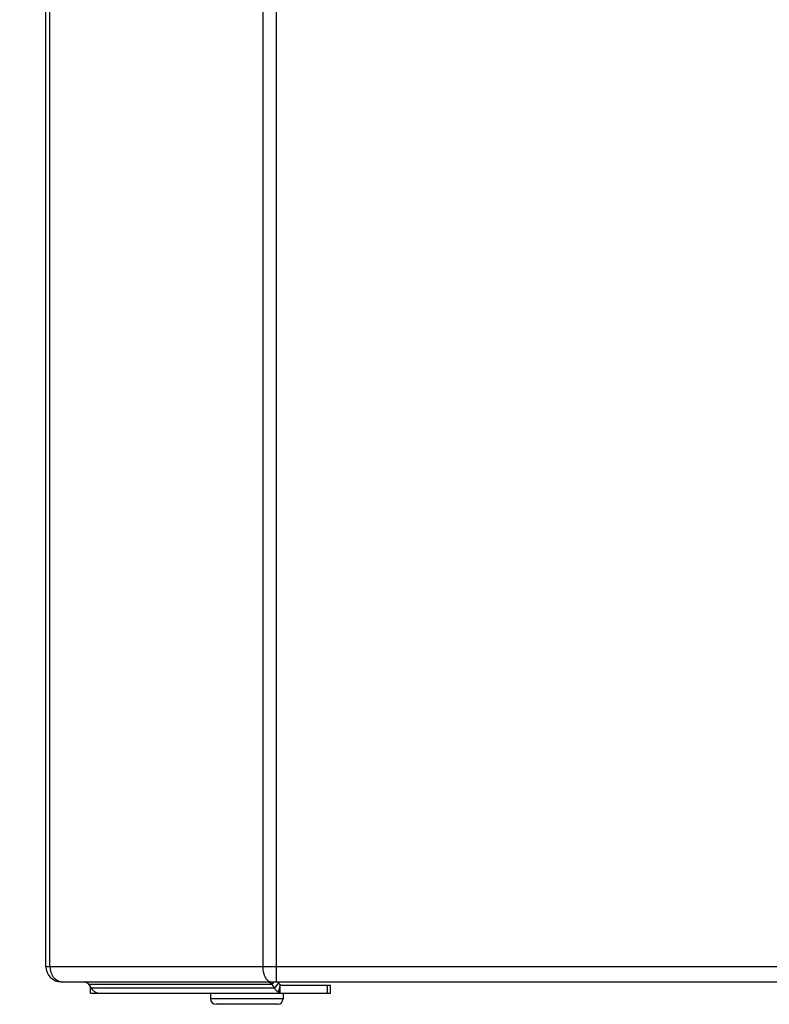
# Model space of a CAD drawing. Header units: centimetres. Extents: x 4745 to 39369, y 17389 to 19524.
# Tile 36 of 188: x 15558 to 15565, y 18144 to 18152. Entities that reach past the tile are written whole.
import ezdxf
from ezdxf import colors
from ezdxf.entities.mleader import LeaderData, LeaderLine
from ezdxf.math import Vec2, Vec3

# ---------------------------------------------------------------- set-up
doc = ezdxf.new("R2010")
doc.units = ezdxf.units.CM
doc.layers.add('$_urządzenia', color=250, linetype='Continuous')
doc.layers.add('IS_Opis', color=250, linetype='Continuous', lineweight=9)
doc.styles.add('styl1', font='ARIALN.TTF')

# ---------------------------------------------------------------- blocks, each defined once
blk = doc.blocks.new('A$C92957c0b')
at = {"layer": '$_urządzenia'}
for p, q in [((-279.335, -1127), (-279.335, -29)), ((-300, -1125.6), (-300, -30.4)), ((-299.626, -1125.6), (-299.626, -30.4)), ((-280.562, -30.4), (-280.562, -1125.6)), ((-300, -1125.6), (-227.051, -1125.6)), ((-298.6, -1127), (-226.897, -1127)), ((-296.144, -1127.225), (-295.931, -1127.551)), ((-279.734, -1127.225), (-296.144, -1127.225)), ((-296, -1128), (-296, -1127.445)), ((-295.985, -1128), (-295.985, -1127.469)), ((-279.563, -1127), (-279.734, -1127.225)), ((-279.734, -1127.225), (-279.521, -1127.551)), ((-279.157, -1127.075), (-279.521, -1127.551)), ((-279.207, -1127), (-279.157, -1127.075)), ((-279.155, -1127.904), (-278.975, -1127.252)), ((-279, -1128), (-279, -1127.408)), ((-278.987, -1127.3), (-274.5, -1127.3)), ((-278.978, -1127.263), (-278.975, -1127.252)), ((-274.756, -1128), (-274.756, -1127.3)), ((-274.5, -1128), (-274.5, -1127.3)), ((-296, -1128), (-279.002, -1128)), ((-279.521, -1127.551), (-295.931, -1127.551)), ((-295.331, -1128), (-295.331, -1127.988)), ((-295.259, -1127.998), (-295.204, -1128)), ((-285.24, -1128), (-285.24, -1128.5)), ((-279, -1128), (-274.5, -1128)), ((-278.74, -1128), (-278.74, -1128.5)), ((-278.74, -1128.5), (-285.24, -1128.5)), ((-279.24, -1129), (-284.74, -1129))]:
    blk.add_line(p, q, dxfattribs=at)
for points in [[(-299.626, -1125.6), (-299.625, -1125.656), (-299.622, -1125.713), (-299.618, -1125.769), (-299.611, -1125.825), (-299.603, -1125.88), (-299.592, -1125.935), (-299.58, -1125.99), (-299.566, -1126.043), (-299.551, -1126.096), (-299.533, -1126.149), (-299.514, -1126.2), (-299.493, -1126.251), (-299.47, -1126.3), (-299.446, -1126.348), (-299.42, -1126.395), (-299.393, -1126.441), (-299.364, -1126.485), (-299.334, -1126.528), (-299.302, -1126.57), (-299.269, -1126.61), (-299.235, -1126.648), (-299.199, -1126.684), (-299.162, -1126.719), (-299.124, -1126.752), (-299.085, -1126.783), (-299.045, -1126.812), (-299.004, -1126.84), (-298.962, -1126.865), (-298.92, -1126.888), (-298.876, -1126.909), (-298.832, -1126.928), (-298.787, -1126.945), (-298.742, -1126.959), (-298.696, -1126.972), (-298.65, -1126.982), (-298.604, -1126.99), (-298.558, -1126.995), (-298.511, -1126.999), (-298.464, -1127)], [(-280.562, -1125.6), (-280.562, -1125.656), (-280.56, -1125.713), (-280.557, -1125.769), (-280.552, -1125.825), (-280.547, -1125.88), (-280.54, -1125.935), (-280.532, -1125.99), (-280.522, -1126.043), (-280.512, -1126.096), (-280.5, -1126.149), (-280.487, -1126.2), (-280.473, -1126.251), (-280.458, -1126.3)], [(-280.458, -1126.3), (-280.441, -1126.348), (-280.424, -1126.395), (-280.406, -1126.441), (-280.386, -1126.485), (-280.366, -1126.528), (-280.345, -1126.57), (-280.322, -1126.61), (-280.299, -1126.648), (-280.275, -1126.684), (-280.251, -1126.719), (-280.225, -1126.752), (-280.199, -1126.783), (-280.172, -1126.812), (-280.144, -1126.84), (-280.116, -1126.865), (-280.088, -1126.888), (-280.058, -1126.909), (-280.029, -1126.928), (-279.999, -1126.945), (-279.968, -1126.959), (-279.938, -1126.972), (-279.907, -1126.982), (-279.876, -1126.99), (-279.844, -1126.995), (-279.813, -1126.999), (-279.782, -1127)], [(-296.508, -1127), (-296.485, -1127.001), (-296.462, -1127.003), (-296.44, -1127.007), (-296.418, -1127.012), (-296.395, -1127.018), (-296.373, -1127.026), (-296.352, -1127.036), (-296.33, -1127.046), (-296.31, -1127.059), (-296.289, -1127.072), (-296.269, -1127.087), (-296.249, -1127.103), (-296.23, -1127.12), (-296.212, -1127.139), (-296.194, -1127.159), (-296.177, -1127.18), (-296.16, -1127.201), (-296.144, -1127.225)], [(-280.098, -1127), (-280.075, -1127.001), (-280.052, -1127.003), (-280.03, -1127.007), (-280.007, -1127.012), (-279.985, -1127.018), (-279.963, -1127.026), (-279.942, -1127.036), (-279.92, -1127.046), (-279.899, -1127.059), (-279.879, -1127.072), (-279.859, -1127.087), (-279.839, -1127.103), (-279.82, -1127.12), (-279.802, -1127.139), (-279.784, -1127.159), (-279.767, -1127.18), (-279.75, -1127.201), (-279.734, -1127.225)], [(-279.157, -1127.075), (-279.14, -1127.101), (-279.122, -1127.125), (-279.103, -1127.147), (-279.083, -1127.168), (-279.063, -1127.188), (-279.042, -1127.206), (-279.02, -1127.223), (-278.998, -1127.238), (-278.975, -1127.252)], [(-279.002, -1127.408), (-279.002, -1127.408), (-279.002, -1127.407), (-279.002, -1127.404), (-279.002, -1127.401), (-279.002, -1127.396), (-279.001, -1127.39), (-279.001, -1127.383), (-279, -1127.374), (-278.998, -1127.364), (-278.997, -1127.353), (-278.995, -1127.341), (-278.992, -1127.327), (-278.989, -1127.313), (-278.987, -1127.3)], [(-295.931, -1127.551), (-295.893, -1127.606), (-295.853, -1127.658), (-295.811, -1127.707), (-295.767, -1127.752), (-295.721, -1127.794), (-295.674, -1127.832), (-295.626, -1127.867), (-295.576, -1127.898), (-295.525, -1127.925), (-295.473, -1127.947), (-295.42, -1127.966), (-295.367, -1127.981), (-295.313, -1127.992), (-295.259, -1127.998)], [(-279.521, -1127.551), (-279.486, -1127.601), (-279.45, -1127.649), (-279.412, -1127.694), (-279.372, -1127.736), (-279.331, -1127.776), (-279.289, -1127.813), (-279.246, -1127.846), (-279.201, -1127.876), (-279.155, -1127.904)], [(-279.155, -1127.904), (-279.139, -1127.924), (-279.123, -1127.941), (-279.106, -1127.957), (-279.089, -1127.97), (-279.072, -1127.981), (-279.055, -1127.989), (-279.037, -1127.995), (-279.02, -1127.999), (-279.002, -1128)]]:
    blk.add_lwpolyline(points, dxfattribs=at)
for centre, radius, start, end in [((-298.6, -1125.6), 1.4, 180, 270), ((-284.74, -1128.5), 0.5, 180, 270), ((-279.24, -1128.5), 0.5, 270, 0)]:
    blk.add_arc(centre, radius, start, end, dxfattribs=at)

msp = doc.modelspace()

# ---------------------------------------------------------------- block references
at = {"layer": '$_urządzenia', "xscale": 0.1, "yscale": 0.1, "zscale": 0.1}
msp.add_blockref('A$C92957c0b', (15588.4344, 18256.5127), dxfattribs=at)

# ---------------------------------------------------------------- leaders
at = {"layer": 'IS_Opis'}
ml = msp.add_multileader_mtext('Standard', dxfattribs=at)
ml.set_content('Projektowany kocioł gazowy 1-funkcyjny 29,5kW z zamkniętą komorą spalania.', color=256, style='styl1')
ml.set_leader_properties()
ml.build(insert=Vec2(0, 0))
ml.multileader.update_dxf_attribs({"dogleg_length": 5, "arrow_head_size": 7.5})
ctx = ml.context
ctx.base_point, ctx.char_height, ctx.arrow_head_size, ctx.landing_gap_size, ctx.plane_origin = Vec3(15107.702, 18198.7127), 12, 7.5, 5, Vec3(15436.3273, 18046.9145)
ctx.text_align_type = 2
notes = []
notes.append((ctx, [(1, (1, 1, 0), (15371.9241, 18198.7127), (-1, 0), 10.1211, [(1, [(15479.2164, 18198.7127), (15558.4344, 18188.7127)], 0, [])])]))
ctx.mtext.insert, ctx.mtext.width, ctx.mtext.defined_height, ctx.mtext.alignment, ctx.mtext.flow_direction = Vec3(15356.803, 18206.4522), 283.215553, 76.915, 3, 5
for ctx, leaders in notes:
    for number, flags, end, landing, length, lines in leaders:
        leader = LeaderData()
        leader.index, (leader.has_last_leader_line, leader.has_dogleg_vector, leader.attachment_direction) = number, flags
        leader.last_leader_point, leader.dogleg_vector, leader.dogleg_length = Vec3(end), Vec3(landing), length
        for number, points, colour, breaks in lines:
            line = LeaderLine()
            line.index, line.vertices, line.color, line.breaks = number, Vec3.list(points), colors.encode_raw_color(colour), breaks
            leader.lines.append(line)
        ctx.leaders.append(leader)

doc.saveas('drawing.dxf')
